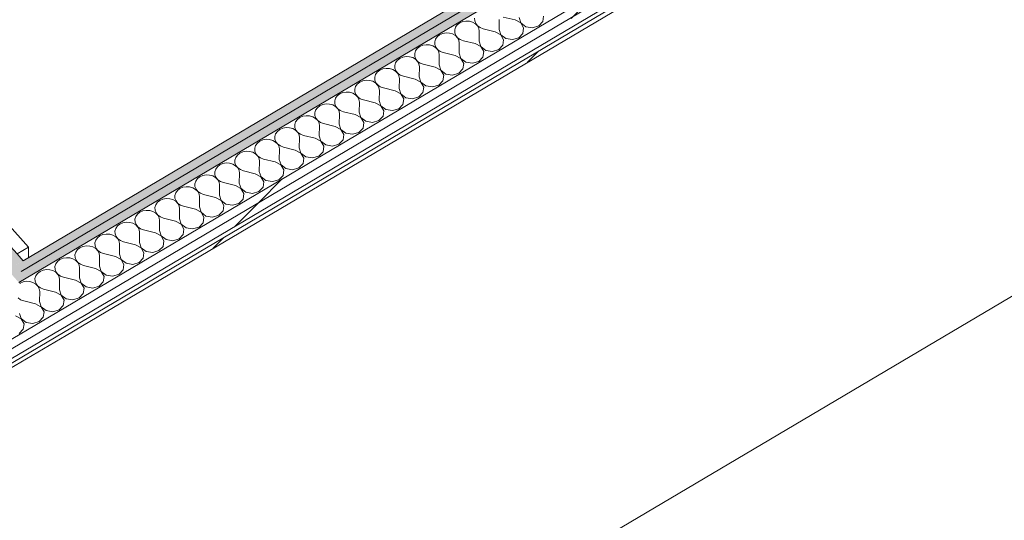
# Model space of a CAD drawing. Header units: millimetres. Extents: x -36631 to 27388, y -24993 to 6945.
# Tile 195 of 256: x 7300 to 8709, y -13404 to -12687. Entities that reach past the tile are written whole.
import ezdxf

# ---------------------------------------------------------------- set-up
doc = ezdxf.new("R2010")
doc.units = ezdxf.units.MM
doc.header["$MEASUREMENT"] = 0
doc.linetypes.add('Wipeout_Contour', pattern=[1000, 0, -1000])
for name, color, linetype in [('14_PAV_Paviment existent', 7, 'Continuous'), ('Nuevo_08_E_Envans secs', 7, 'Continuous'), ('Nuevo_Puertas Archicad', 7, 'Continuous')]:
    doc.layers.add(name, color=color, linetype=linetype)
for name, color, linetype, lineweight in [('14_PAV_Paviment existent_Pluma_Nº__89', 7, 'Continuous', 5), ('Nuevo_08_E_Envans secs_Pluma_Nº__1', 7, 'Continuous', 5), ('Nuevo_Puertas Archicad_Pluma_Nº__1', 7, 'Continuous', 5)]:
    doc.layers.add(name, color=color, linetype=linetype, lineweight=lineweight)
for name, color, linetype, lineweight, true_color in [('Nuevo_08_E_Envans secs_Pluma_Nº__102', 7, 'Continuous', 5, 0xcccccc), ('Nuevo_08_E_Envans secs_Pluma_Nº__171', 171, 'Continuous', 13, 0xaaaaff), ('Nuevo_08_E_Envans secs_Pluma_Nº__177', 7, 'Continuous', 15, 0xf7e046), ('Nuevo_08_E_Envans secs_Pluma_Nº__79', 7, 'Continuous', 5, 0xaaffd5)]:
    doc.layers.add(name, color=color, linetype=linetype, lineweight=lineweight, true_color=true_color)
pattern_1 = [(45, (0, 0), (-183.8478, 183.8478), [195, -65]), (45, (7e-14, 183.85), (-183.8478, 183.8478), [195, -65])]

# ---------------------------------------------------------------- blocks, each defined once
blk = doc.blocks.new('*X182')
at = {"layer": 'Nuevo_08_E_Envans secs_Pluma_Nº__102', "color": 254, "linetype": 'Continuous', "lineweight": 5, "true_color": 0xcccccc}
for p, q in [((7297.5, -13085.6), (7301.2, -13088.2)), ((7301.2, -13088.2), (7305.6, -13089.9)), ((7322.5, -13094.1), (7305.6, -13089.9)), ((7329.2, -13097.6), (7322.5, -13094.1)), ((7299.6, -13107.6), (7302.1, -13115.2)), ((7334.7, -13105.5), (7332, -13100.8)), ((7333.7, -13113.3), (7334.7, -13105.5)), ((7302, -13115.3), (7293.9, -13111)), ((7306.1, -13122.4), (7302, -13115.3)), ((7302.1, -13115.2), (7309.2, -13120.6)), ((7305.1, -13130.2), (7306.1, -13122.4)), ((7309.2, -13120.6), (7318.6, -13122.2)), ((7318.6, -13122.2), (7327.7, -13119.5)), ((7327.7, -13119.5), (7333.7, -13113.3)), ((7299.1, -13136.4), (7305.1, -13130.2))]:
    blk.add_line(p, q, dxfattribs=at)
blk = doc.blocks.new('Elem Sección_167_1')
at = {"layer": 'Nuevo_08_E_Envans secs', "lineweight": 0}
blk.add_blockref('*X182', (0, 0), dxfattribs=at)
at = {"color": 254, "linetype": 'Wipeout_Contour', "lineweight": 0, "ltscale": 61046.959773}
blk.add_wipeout([(7362.5, -13134.9), (4637.2, -14748.8), (4641, -14753), (7366.2, -13139.1)], dxfattribs=at).dxf.layer = 'Nuevo_08_E_Envans secs'
at = {"layer": 'Nuevo_08_E_Envans secs_Pluma_Nº__171', "linetype": 'Continuous', "lineweight": 13, "true_color": 0xaaaaff}
h = blk.add_hatch(dxfattribs=at)
h.set_pattern_fill('Panellat_HPL_0001', color=161, style=0, pattern_type=2)
h.set_pattern_definition(pattern_1)
h.paths.add_polyline_path([(7362.5, -13134.9), (4637.2, -14748.8), (4641, -14753), (7366.2, -13139.1)])
at = {"color": 254, "linetype": 'Wipeout_Contour', "lineweight": 0, "ltscale": 60946.189975}
blk.add_wipeout([(4617.2, -14726.4), (4625.3, -14735.5), (7350.6, -13121.6), (7342.5, -13112.5)], dxfattribs=at).dxf.layer = 'Nuevo_08_E_Envans secs'
at = {"layer": 'Nuevo_08_E_Envans secs_Pluma_Nº__177', "linetype": 'Continuous', "lineweight": 15, "true_color": 0xf7e046}
h = blk.add_hatch(dxfattribs=at)
h.set_pattern_fill('Panellat_HPL_0001', color=53, style=0, pattern_type=2)
h.set_pattern_definition(pattern_1)
h.paths.add_polyline_path([(4617.2, -14726.4), (4625.3, -14735.5), (7350.6, -13121.6), (7342.5, -13112.5)])
at = {"color": 254, "linetype": 'Wipeout_Contour', "lineweight": 0, "ltscale": 60992.153034}
blk.add_wipeout([(4625.3, -14735.5), (4633.5, -14744.6), (7358.7, -13130.7), (7350.6, -13121.6)], dxfattribs=at).dxf.layer = 'Nuevo_08_E_Envans secs'
at = {"layer": 'Nuevo_08_E_Envans secs_Pluma_Nº__177', "linetype": 'Continuous', "lineweight": 15, "true_color": 0xf7e046}
h = blk.add_hatch(dxfattribs=at)
h.set_pattern_fill('Panellat_HPL_0001', color=53, style=0, pattern_type=2)
h.set_pattern_definition(pattern_1)
h.paths.add_polyline_path([(4625.3, -14735.5), (4633.5, -14744.6), (7358.7, -13130.7), (7350.6, -13121.6)])
at = {"layer": 'Nuevo_08_E_Envans secs_Pluma_Nº__1', "color": 7, "linetype": 'Continuous', "lineweight": 5}
for p, q in [((7342.5, -13112.5), (4617.2, -14726.4)), ((7350.6, -13121.6), (4625.3, -14735.5)), ((7358.7, -13130.7), (4633.5, -14744.6)), ((7362.5, -13134.9), (4637.2, -14748.8)), ((7366.2, -13139.1), (4641, -14753))]:
    blk.add_line(p, q, dxfattribs=at)
blk = doc.blocks.new('Elem Sección_240_1')
at = {"layer": 'Nuevo_08_E_Envans secs_Pluma_Nº__79', "linetype": 'Continuous', "lineweight": 5, "true_color": 0xaaffd5}
for points in [[(7282.5, -13007.2), (7271.4, -13013.8), (7293.7, -13038.9), (7304.9, -13032.2)], [(7260.2, -13020.4), (7275.1, -13037.1), (7278.8, -13041.3), (7290.7, -13054.5), (7301.8, -13047.9), (7293.7, -13038.9), (7271.4, -13013.8)]]:
    blk.add_hatch(color=121, dxfattribs=at).paths.add_polyline_path(points)
at = {"layer": 'Nuevo_08_E_Envans secs_Pluma_Nº__1', "color": 7, "linetype": 'Continuous', "lineweight": 5, "flags": 128}
blk.add_lwpolyline([(7282.5, -13007.2), (7296.3, -13022.6), (7304.9, -13032.2)], dxfattribs=at)
blk = doc.blocks.new('Elem Sección_254_1')
at = {"layer": 'Nuevo_Puertas Archicad_Pluma_Nº__1', "color": 7, "linetype": 'Continuous', "lineweight": 5}
for p, q in [((7281.4, -12978), (7312.6, -13012.9)), ((7312.6, -13012.9), (7296.3, -13022.6)), ((7312.6, -13027.7), (7312.6, -13012.9))]:
    blk.add_line(p, q, dxfattribs=at)
blk = doc.blocks.new('*X402')
at = {"layer": 'Nuevo_08_E_Envans secs_Pluma_Nº__102', "color": 254, "linetype": 'Continuous', "lineweight": 5, "true_color": 0xcccccc}
for p, q in [((7951.2, -12684.8), (7951.3, -12688.8)), ((8009.1, -12687.5), (7992.2, -12683.3)), ((8014.8, -12684.1), (8017.3, -12691.7)), ((8048.9, -12689.8), (8049.9, -12681.9)), ((7923.8, -12697.9), (7922.6, -12701.8)), ((7926.2, -12694.5), (7923.8, -12697.9)), ((7929.8, -12691.7), (7926.2, -12694.5)), ((7934.1, -12689.9), (7929.8, -12691.7)), ((7938.8, -12689), (7934.1, -12689.9)), ((7943.7, -12689.3), (7938.8, -12689)), ((7948.3, -12690.6), (7943.7, -12689.3)), ((7952.3, -12692.9), (7948.3, -12690.6)), ((7951.3, -12688.8), (7952.8, -12692.6)), ((7955.3, -12696), (7952.3, -12692.9)), ((7952.8, -12692.6), (7955.5, -12695.9)), ((7957.2, -12699.7), (7955.3, -12696)), ((7955.5, -12695.9), (7959.1, -12698.5)), ((7959.1, -12698.5), (7963.6, -12700.2)), ((7986.2, -12701.1), (7986.4, -12686.7)), ((8017.2, -12691.8), (8009.1, -12687.5)), ((8021.3, -12698.9), (8017.2, -12691.8)), ((8017.3, -12691.7), (8024.3, -12697.1)), ((8020.2, -12706.7), (8021.3, -12698.9)), ((8024.3, -12697.1), (8033.8, -12698.7)), ((8033.8, -12698.7), (8042.9, -12696)), ((8042.9, -12696), (8048.9, -12689.8)), ((7897.6, -12711.4), (7895.2, -12714.9)), ((7901.1, -12708.7), (7897.6, -12711.4)), ((7905.5, -12706.8), (7901.1, -12708.7)), ((7910.2, -12706), (7905.5, -12706.8)), ((7915.1, -12706.2), (7910.2, -12706)), ((7919.7, -12707.5), (7915.1, -12706.2)), ((7923.7, -12709.8), (7919.7, -12707.5)), ((7922.6, -12701.8), (7922.7, -12705.8)), ((7922.7, -12705.8), (7924.2, -12709.6)), ((7926.7, -12712.9), (7923.7, -12709.8)), ((7924.2, -12709.6), (7926.8, -12712.9)), ((7928.6, -12716.6), (7926.7, -12712.9)), ((7926.8, -12712.9), (7930.5, -12715.5)), ((7957.8, -12703.6), (7957.2, -12699.7)), ((7957.6, -12718), (7957.8, -12703.6)), ((7980.5, -12704.4), (7963.6, -12700.2)), ((7988.6, -12708.7), (7980.5, -12704.4)), ((7986.2, -12701.1), (7988.7, -12708.7)), ((7992.7, -12715.8), (7988.6, -12708.7)), ((7988.7, -12708.7), (7995.7, -12714)), ((8005.2, -12715.6), (8014.3, -12712.9)), ((8014.3, -12712.9), (8020.2, -12706.7)), ((7872.5, -12725.6), (7869, -12728.4)), ((7876.8, -12723.8), (7872.5, -12725.6)), ((7881.6, -12722.9), (7876.8, -12723.8)), ((7886.5, -12723.2), (7881.6, -12722.9)), ((7891.1, -12724.5), (7886.5, -12723.2)), ((7895.1, -12726.8), (7891.1, -12724.5)), ((7895.2, -12714.9), (7894, -12718.7)), ((7894, -12718.7), (7894.1, -12722.7)), ((7894.1, -12722.7), (7895.6, -12726.5)), ((7898.1, -12729.9), (7895.1, -12726.8)), ((7895.6, -12726.5), (7898.2, -12729.8)), ((7929.2, -12720.5), (7928.6, -12716.6)), ((7929, -12734.9), (7929.2, -12720.5)), ((7930.5, -12715.5), (7935, -12717.2)), ((7951.9, -12721.4), (7935, -12717.2)), ((7960, -12725.7), (7951.9, -12721.4)), ((7957.6, -12718), (7960.1, -12725.6)), ((7964.1, -12732.8), (7960, -12725.7)), ((7960.1, -12725.6), (7967.1, -12731)), ((7985.7, -12729.8), (7991.6, -12723.7)), ((7991.6, -12723.7), (7992.7, -12715.8)), ((7995.7, -12714), (8005.2, -12715.6)), ((7848.2, -12740.7), (7843.9, -12742.6)), ((7853, -12739.9), (7848.2, -12740.7)), ((7857.9, -12740.1), (7853, -12739.9)), ((7862.5, -12741.4), (7857.9, -12740.1)), ((7866.5, -12743.7), (7862.5, -12741.4)), ((7866.6, -12731.8), (7865.4, -12735.7)), ((7865.4, -12735.7), (7865.5, -12739.6)), ((7865.5, -12739.6), (7867, -12743.4)), ((7869, -12728.4), (7866.6, -12731.8)), ((7900, -12733.5), (7898.1, -12729.9)), ((7898.2, -12729.8), (7901.9, -12732.4)), ((7900.6, -12737.5), (7900, -12733.5)), ((7900.4, -12751.9), (7900.6, -12737.5)), ((7901.9, -12732.4), (7906.3, -12734.1)), ((7923.3, -12738.3), (7906.3, -12734.1)), ((7931.4, -12742.6), (7923.3, -12738.3)), ((7929, -12734.9), (7931.5, -12742.5)), ((7957.1, -12746.8), (7963, -12740.6)), ((7963, -12740.6), (7964.1, -12732.8)), ((7967.1, -12731), (7976.6, -12732.6)), ((7976.6, -12732.6), (7985.7, -12729.8)), ((7838, -12748.8), (7836.8, -12752.6)), ((7836.8, -12752.6), (7836.9, -12756.6)), ((7840.4, -12745.3), (7838, -12748.8)), ((7843.9, -12742.6), (7840.4, -12745.3)), ((7869.5, -12746.8), (7866.5, -12743.7)), ((7867, -12743.4), (7869.6, -12746.8)), ((7871.4, -12750.5), (7869.5, -12746.8)), ((7869.6, -12746.8), (7873.3, -12749.4)), ((7872, -12754.4), (7871.4, -12750.5)), ((7871.8, -12768.8), (7872, -12754.4)), ((7873.3, -12749.4), (7877.7, -12751)), ((7894.6, -12755.3), (7877.7, -12751)), ((7902.8, -12759.5), (7894.6, -12755.3)), ((7900.4, -12751.9), (7902.9, -12759.5)), ((7935.5, -12749.7), (7931.4, -12742.6)), ((7931.5, -12742.5), (7938.5, -12747.9)), ((7934.4, -12757.5), (7935.5, -12749.7)), ((7938.5, -12747.9), (7948, -12749.5)), ((7948, -12749.5), (7957.1, -12746.8)), ((7809.4, -12765.7), (7808.2, -12769.6)), ((7808.2, -12769.6), (7808.3, -12773.5)), ((7811.8, -12762.3), (7809.4, -12765.7)), ((7815.3, -12759.5), (7811.8, -12762.3)), ((7819.6, -12757.6), (7815.3, -12759.5)), ((7824.4, -12756.8), (7819.6, -12757.6)), ((7829.3, -12757), (7824.4, -12756.8)), ((7833.9, -12758.4), (7829.3, -12757)), ((7837.8, -12760.7), (7833.9, -12758.4)), ((7836.9, -12756.6), (7838.3, -12760.4)), ((7840.9, -12763.8), (7837.8, -12760.7)), ((7838.3, -12760.4), (7841, -12763.7)), ((7842.8, -12767.4), (7840.9, -12763.8)), ((7841, -12763.7), (7844.7, -12766.3)), ((7843.4, -12771.4), (7842.8, -12767.4)), ((7844.7, -12766.3), (7849.1, -12768)), ((7866, -12772.2), (7849.1, -12768)), ((7871.8, -12768.8), (7874.3, -12776.4)), ((7906.9, -12766.7), (7902.8, -12759.5)), ((7902.9, -12759.5), (7909.9, -12764.9)), ((7905.8, -12774.5), (7906.9, -12766.7)), ((7909.9, -12764.9), (7919.4, -12766.4)), ((7919.4, -12766.4), (7928.5, -12763.7)), ((7928.5, -12763.7), (7934.4, -12757.5)), ((7780.8, -12782.6), (7779.5, -12786.5)), ((7783.2, -12779.2), (7780.8, -12782.6)), ((7786.7, -12776.5), (7783.2, -12779.2)), ((7791, -12774.6), (7786.7, -12776.5)), ((7795.8, -12773.7), (7791, -12774.6)), ((7800.7, -12774), (7795.8, -12773.7)), ((7805.3, -12775.3), (7800.7, -12774)), ((7809.2, -12777.6), (7805.3, -12775.3)), ((7808.3, -12773.5), (7809.7, -12777.3)), ((7812.3, -12780.7), (7809.2, -12777.6)), ((7809.7, -12777.3), (7812.4, -12780.6)), ((7814.2, -12784.4), (7812.3, -12780.7)), ((7812.4, -12780.6), (7816.1, -12783.2)), ((7816.1, -12783.2), (7820.5, -12784.9)), ((7843.2, -12785.8), (7843.4, -12771.4)), ((7874.1, -12776.5), (7866, -12772.2)), ((7878.3, -12783.6), (7874.1, -12776.5)), ((7874.3, -12776.4), (7881.3, -12781.8)), ((7877.2, -12791.4), (7878.3, -12783.6)), ((7881.3, -12781.8), (7890.8, -12783.4)), ((7890.8, -12783.4), (7899.8, -12780.7)), ((7899.8, -12780.7), (7905.8, -12774.5)), ((7754.6, -12796.2), (7752.1, -12799.6)), ((7758.1, -12793.4), (7754.6, -12796.2)), ((7762.4, -12791.5), (7758.1, -12793.4)), ((7767.2, -12790.7), (7762.4, -12791.5)), ((7772.1, -12790.9), (7767.2, -12790.7)), ((7776.7, -12792.3), (7772.1, -12790.9)), ((7780.6, -12794.6), (7776.7, -12792.3)), ((7779.5, -12786.5), (7779.7, -12790.5)), ((7779.7, -12790.5), (7781.1, -12794.3)), ((7783.7, -12797.6), (7780.6, -12794.6)), ((7781.1, -12794.3), (7783.8, -12797.6)), ((7785.6, -12801.3), (7783.7, -12797.6)), ((7783.8, -12797.6), (7787.5, -12800.2)), ((7814.8, -12788.3), (7814.2, -12784.4)), ((7814.5, -12802.7), (7814.8, -12788.3)), ((7837.4, -12789.1), (7820.5, -12784.9)), ((7845.5, -12793.4), (7837.4, -12789.1)), ((7843.2, -12785.8), (7845.7, -12793.4)), ((7849.7, -12800.5), (7845.5, -12793.4)), ((7845.7, -12793.4), (7852.7, -12798.8)), ((7862.2, -12800.3), (7871.2, -12797.6)), ((7871.2, -12797.6), (7877.2, -12791.4)), ((7729.5, -12810.3), (7726, -12813.1)), ((7733.8, -12808.5), (7729.5, -12810.3)), ((7738.6, -12807.6), (7733.8, -12808.5)), ((7743.4, -12807.9), (7738.6, -12807.6)), ((7748, -12809.2), (7743.4, -12807.9)), ((7752, -12811.5), (7748, -12809.2)), ((7752.1, -12799.6), (7750.9, -12803.4)), ((7750.9, -12803.4), (7751.1, -12807.4)), ((7751.1, -12807.4), (7752.5, -12811.2)), ((7755.1, -12814.6), (7752, -12811.5)), ((7752.5, -12811.2), (7755.2, -12814.5)), ((7786.2, -12805.2), (7785.6, -12801.3)), ((7785.9, -12819.6), (7786.2, -12805.2)), ((7787.5, -12800.2), (7791.9, -12801.9)), ((7808.8, -12806.1), (7791.9, -12801.9)), ((7816.9, -12810.4), (7808.8, -12806.1)), ((7814.5, -12802.7), (7817.1, -12810.3)), ((7821.1, -12817.5), (7816.9, -12810.4)), ((7817.1, -12810.3), (7824.1, -12815.7)), ((7842.6, -12814.6), (7848.6, -12808.4)), ((7848.6, -12808.4), (7849.7, -12800.5)), ((7852.7, -12798.8), (7862.2, -12800.3)), ((7705.2, -12825.4), (7700.9, -12827.3)), ((7710, -12824.6), (7705.2, -12825.4)), ((7714.8, -12824.8), (7710, -12824.6)), ((7719.4, -12826.1), (7714.8, -12824.8)), ((7723.4, -12828.4), (7719.4, -12826.1)), ((7723.5, -12816.5), (7722.3, -12820.4)), ((7722.3, -12820.4), (7722.5, -12824.4)), ((7722.5, -12824.4), (7723.9, -12828.1)), ((7726, -12813.1), (7723.5, -12816.5)), ((7757, -12818.2), (7755.1, -12814.6)), ((7755.2, -12814.5), (7758.9, -12817.1)), ((7757.6, -12822.2), (7757, -12818.2)), ((7757.3, -12836.6), (7757.6, -12822.2)), ((7758.9, -12817.1), (7763.3, -12818.8)), ((7780.2, -12823), (7763.3, -12818.8)), ((7788.3, -12827.3), (7780.2, -12823)), ((7785.9, -12819.6), (7788.4, -12827.2)), ((7814, -12831.5), (7820, -12825.3)), ((7820, -12825.3), (7821.1, -12817.5)), ((7824.1, -12815.7), (7833.6, -12817.3)), ((7833.6, -12817.3), (7842.6, -12814.6)), ((7694.9, -12833.5), (7693.7, -12837.3)), ((7693.7, -12837.3), (7693.9, -12841.3)), ((7697.4, -12830), (7694.9, -12833.5)), ((7700.9, -12827.3), (7697.4, -12830)), ((7726.5, -12831.5), (7723.4, -12828.4)), ((7723.9, -12828.1), (7726.6, -12831.5)), ((7728.4, -12835.2), (7726.5, -12831.5)), ((7726.6, -12831.5), (7730.3, -12834.1)), ((7729, -12839.1), (7728.4, -12835.2)), ((7728.7, -12853.5), (7729, -12839.1)), ((7730.3, -12834.1), (7734.7, -12835.7)), ((7751.6, -12840), (7734.7, -12835.7)), ((7759.7, -12844.3), (7751.6, -12840)), ((7757.3, -12836.6), (7759.8, -12844.2)), ((7792.5, -12834.4), (7788.3, -12827.3)), ((7788.4, -12827.2), (7795.5, -12832.6)), ((7791.4, -12842.2), (7792.5, -12834.4)), ((7795.5, -12832.6), (7805, -12834.2)), ((7805, -12834.2), (7814, -12831.5)), ((7666.3, -12850.4), (7665.1, -12854.3)), ((7665.1, -12854.3), (7665.2, -12858.2)), ((7668.8, -12847), (7666.3, -12850.4)), ((7672.3, -12844.2), (7668.8, -12847)), ((7676.6, -12842.3), (7672.3, -12844.2)), ((7681.4, -12841.5), (7676.6, -12842.3)), ((7686.2, -12841.8), (7681.4, -12841.5)), ((7690.8, -12843.1), (7686.2, -12841.8)), ((7694.8, -12845.4), (7690.8, -12843.1)), ((7693.9, -12841.3), (7695.3, -12845.1)), ((7697.9, -12848.5), (7694.8, -12845.4)), ((7695.3, -12845.1), (7698, -12848.4)), ((7699.8, -12852.1), (7697.9, -12848.5)), ((7698, -12848.4), (7701.7, -12851)), ((7700.4, -12856.1), (7699.8, -12852.1)), ((7701.7, -12851), (7706.1, -12852.7)), ((7723, -12856.9), (7706.1, -12852.7)), ((7728.7, -12853.5), (7731.2, -12861.1)), ((7763.9, -12851.4), (7759.7, -12844.3)), ((7759.8, -12844.2), (7766.9, -12849.6)), ((7762.8, -12859.2), (7763.9, -12851.4)), ((7766.9, -12849.6), (7776.3, -12851.1)), ((7776.3, -12851.1), (7785.4, -12848.4)), ((7785.4, -12848.4), (7791.4, -12842.2)), ((7637.7, -12867.4), (7636.5, -12871.2)), ((7640.2, -12863.9), (7637.7, -12867.4)), ((7643.7, -12861.2), (7640.2, -12863.9)), ((7648, -12859.3), (7643.7, -12861.2)), ((7652.8, -12858.4), (7648, -12859.3)), ((7657.6, -12858.7), (7652.8, -12858.4)), ((7662.2, -12860), (7657.6, -12858.7)), ((7666.2, -12862.3), (7662.2, -12860)), ((7665.2, -12858.2), (7666.7, -12862)), ((7669.3, -12865.4), (7666.2, -12862.3)), ((7666.7, -12862), (7669.4, -12865.3)), ((7671.2, -12869.1), (7669.3, -12865.4)), ((7669.4, -12865.3), (7673.1, -12867.9)), ((7673.1, -12867.9), (7677.5, -12869.6)), ((7700.1, -12870.5), (7700.4, -12856.1)), ((7731.1, -12861.2), (7723, -12856.9)), ((7735.2, -12868.3), (7731.1, -12861.2)), ((7731.2, -12861.1), (7738.3, -12866.5)), ((7734.2, -12876.1), (7735.2, -12868.3)), ((7738.3, -12866.5), (7747.7, -12868.1)), ((7747.7, -12868.1), (7756.8, -12865.4)), ((7756.8, -12865.4), (7762.8, -12859.2)), ((7611.6, -12880.9), (7609.1, -12884.3)), ((7615.1, -12878.1), (7611.6, -12880.9)), ((7619.4, -12876.2), (7615.1, -12878.1)), ((7624.1, -12875.4), (7619.4, -12876.2)), ((7629, -12875.6), (7624.1, -12875.4)), ((7633.6, -12877), (7629, -12875.6)), ((7637.6, -12879.3), (7633.6, -12877)), ((7636.5, -12871.2), (7636.6, -12875.2)), ((7636.6, -12875.2), (7638.1, -12879)), ((7640.7, -12882.4), (7637.6, -12879.3)), ((7638.1, -12879), (7640.8, -12882.3)), ((7642.6, -12886), (7640.7, -12882.4)), ((7640.8, -12882.3), (7644.5, -12884.9)), ((7671.8, -12873), (7671.2, -12869.1)), ((7671.5, -12887.4), (7671.8, -12873)), ((7694.4, -12873.9), (7677.5, -12869.6)), ((7702.5, -12878.1), (7694.4, -12873.9)), ((7700.1, -12870.5), (7702.6, -12878.1)), ((7706.6, -12885.2), (7702.5, -12878.1)), ((7702.6, -12878.1), (7709.7, -12883.5)), ((7719.1, -12885), (7728.2, -12882.3)), ((7728.2, -12882.3), (7734.2, -12876.1)), ((7586.5, -12895), (7583, -12897.8)), ((7590.8, -12893.2), (7586.5, -12895)), ((7595.5, -12892.3), (7590.8, -12893.2)), ((7600.4, -12892.6), (7595.5, -12892.3)), ((7605, -12893.9), (7600.4, -12892.6)), ((7609, -12896.2), (7605, -12893.9)), ((7609.1, -12884.3), (7607.9, -12888.1)), ((7607.9, -12888.1), (7608, -12892.1)), ((7608, -12892.1), (7609.5, -12895.9)), ((7612, -12899.3), (7609, -12896.2)), ((7609.5, -12895.9), (7612.2, -12899.2)), ((7643.2, -12890), (7642.6, -12886)), ((7642.9, -12904.3), (7643.2, -12890)), ((7644.5, -12884.9), (7648.9, -12886.6)), ((7665.8, -12890.8), (7648.9, -12886.6)), ((7673.9, -12895.1), (7665.8, -12890.8)), ((7671.5, -12887.4), (7674, -12895)), ((7678, -12902.2), (7673.9, -12895.1)), ((7674, -12895), (7681.1, -12900.4)), ((7699.6, -12899.3), (7705.6, -12893.1)), ((7705.6, -12893.1), (7706.6, -12885.2)), ((7709.7, -12883.5), (7719.1, -12885)), ((7562.2, -12910.1), (7557.9, -12912)), ((7566.9, -12909.3), (7562.2, -12910.1)), ((7571.8, -12909.5), (7566.9, -12909.3)), ((7576.4, -12910.8), (7571.8, -12909.5)), ((7580.4, -12913.1), (7576.4, -12910.8)), ((7580.5, -12901.2), (7579.3, -12905.1)), ((7579.3, -12905.1), (7579.4, -12909.1)), ((7579.4, -12909.1), (7580.9, -12912.8)), ((7583, -12897.8), (7580.5, -12901.2)), ((7614, -12903), (7612, -12899.3)), ((7612.2, -12899.2), (7615.9, -12901.8)), ((7614.6, -12906.9), (7614, -12903)), ((7614.3, -12921.3), (7614.6, -12906.9)), ((7615.9, -12901.8), (7620.3, -12903.5)), ((7637.2, -12907.7), (7620.3, -12903.5)), ((7645.3, -12912), (7637.2, -12907.7)), ((7642.9, -12904.3), (7645.4, -12911.9)), ((7671, -12916.2), (7677, -12910)), ((7677, -12910), (7678, -12902.2)), ((7681.1, -12900.4), (7690.5, -12902)), ((7690.5, -12902), (7699.6, -12899.3)), ((7551.9, -12918.2), (7550.7, -12922)), ((7550.7, -12922), (7550.8, -12926)), ((7554.3, -12914.7), (7551.9, -12918.2)), ((7557.9, -12912), (7554.3, -12914.7)), ((7583.4, -12916.2), (7580.4, -12913.1)), ((7580.9, -12912.8), (7583.6, -12916.2)), ((7585.3, -12919.9), (7583.4, -12916.2)), ((7583.6, -12916.2), (7587.2, -12918.8)), ((7585.9, -12923.8), (7585.3, -12919.9)), ((7585.7, -12938.2), (7585.9, -12923.8)), ((7587.2, -12918.8), (7591.7, -12920.4)), ((7608.6, -12924.7), (7591.7, -12920.4)), ((7616.7, -12929), (7608.6, -12924.7)), ((7614.3, -12921.3), (7616.8, -12928.9)), ((7649.4, -12919.1), (7645.3, -12912)), ((7645.4, -12911.9), (7652.4, -12917.3)), ((7648.3, -12926.9), (7649.4, -12919.1)), ((7652.4, -12917.3), (7661.9, -12918.9)), ((7661.9, -12918.9), (7671, -12916.2)), ((7523.3, -12935.1), (7522.1, -12939)), ((7522.1, -12939), (7522.2, -12942.9)), ((7525.7, -12931.7), (7523.3, -12935.1)), ((7529.3, -12928.9), (7525.7, -12931.7)), ((7533.6, -12927.1), (7529.3, -12928.9)), ((7538.3, -12926.2), (7533.6, -12927.1)), ((7543.2, -12926.5), (7538.3, -12926.2)), ((7547.8, -12927.8), (7543.2, -12926.5)), ((7551.8, -12930.1), (7547.8, -12927.8)), ((7550.8, -12926), (7552.3, -12929.8)), ((7554.8, -12933.2), (7551.8, -12930.1)), ((7552.3, -12929.8), (7555, -12933.1)), ((7556.7, -12936.8), (7554.8, -12933.2)), ((7555, -12933.1), (7558.6, -12935.7)), ((7557.3, -12940.8), (7556.7, -12936.8)), ((7558.6, -12935.7), (7563.1, -12937.4)), ((7580, -12941.6), (7563.1, -12937.4)), ((7585.7, -12938.2), (7588.2, -12945.8)), ((7620.8, -12936.1), (7616.7, -12929)), ((7616.8, -12928.9), (7623.8, -12934.3)), ((7619.7, -12943.9), (7620.8, -12936.1)), ((7623.8, -12934.3), (7633.3, -12935.9)), ((7633.3, -12935.9), (7642.4, -12933.1)), ((7642.4, -12933.1), (7648.3, -12926.9)), ((7494.7, -12952.1), (7493.5, -12955.9)), ((7497.1, -12948.6), (7494.7, -12952.1)), ((7500.6, -12945.9), (7497.1, -12948.6)), ((7504.9, -12944), (7500.6, -12945.9)), ((7509.7, -12943.2), (7504.9, -12944)), ((7514.6, -12943.4), (7509.7, -12943.2)), ((7519.2, -12944.7), (7514.6, -12943.4)), ((7523.2, -12947), (7519.2, -12944.7)), ((7522.2, -12942.9), (7523.7, -12946.7)), ((7526.2, -12950.1), (7523.2, -12947)), ((7523.7, -12946.7), (7526.3, -12950.1)), ((7528.1, -12953.8), (7526.2, -12950.1)), ((7526.3, -12950.1), (7530, -12952.7)), ((7530, -12952.7), (7534.5, -12954.3)), ((7557.1, -12955.2), (7557.3, -12940.8)), ((7588.1, -12945.9), (7580, -12941.6)), ((7592.2, -12953), (7588.1, -12945.9)), ((7588.2, -12945.8), (7595.2, -12951.2)), ((7591.1, -12960.8), (7592.2, -12953)), ((7595.2, -12951.2), (7604.7, -12952.8)), ((7604.7, -12952.8), (7613.8, -12950.1)), ((7613.8, -12950.1), (7619.7, -12943.9)), ((7468.5, -12965.6), (7466.1, -12969)), ((7472, -12962.8), (7468.5, -12965.6)), ((7476.3, -12960.9), (7472, -12962.8)), ((7481.1, -12960.1), (7476.3, -12960.9)), ((7486, -12960.3), (7481.1, -12960.1)), ((7490.6, -12961.7), (7486, -12960.3)), ((7494.6, -12964), (7490.6, -12961.7)), ((7493.5, -12955.9), (7493.6, -12959.9)), ((7493.6, -12959.9), (7495.1, -12963.7)), ((7497.6, -12967.1), (7494.6, -12964)), ((7495.1, -12963.7), (7497.7, -12967)), ((7499.5, -12970.7), (7497.6, -12967.1)), ((7497.7, -12967), (7501.4, -12969.6)), ((7528.7, -12957.7), (7528.1, -12953.8)), ((7528.5, -12972.1), (7528.7, -12957.7)), ((7551.4, -12958.6), (7534.5, -12954.3)), ((7559.5, -12962.8), (7551.4, -12958.6)), ((7557.1, -12955.2), (7559.6, -12962.8)), ((7563.6, -12970), (7559.5, -12962.8)), ((7559.6, -12962.8), (7566.6, -12968.2)), ((7576.1, -12969.7), (7585.2, -12967)), ((7585.2, -12967), (7591.1, -12960.8)), ((7443.4, -12979.8), (7439.9, -12982.5)), ((7447.7, -12977.9), (7443.4, -12979.8)), ((7452.5, -12977), (7447.7, -12977.9)), ((7457.4, -12977.3), (7452.5, -12977)), ((7462, -12978.6), (7457.4, -12977.3)), ((7466, -12980.9), (7462, -12978.6)), ((7466.1, -12969), (7464.9, -12972.9)), ((7464.9, -12972.9), (7465, -12976.8)), ((7465, -12976.8), (7466.5, -12980.6)), ((7469, -12984), (7466, -12980.9)), ((7466.5, -12980.6), (7469.1, -12983.9)), ((7500.1, -12974.7), (7499.5, -12970.7)), ((7499.9, -12989.1), (7500.1, -12974.7)), ((7501.4, -12969.6), (7505.8, -12971.3)), ((7522.8, -12975.5), (7505.8, -12971.3)), ((7530.9, -12979.8), (7522.8, -12975.5)), ((7528.5, -12972.1), (7531, -12979.7)), ((7535, -12986.9), (7530.9, -12979.8)), ((7531, -12979.7), (7538, -12985.1)), ((7556.6, -12984), (7562.5, -12977.8)), ((7562.5, -12977.8), (7563.6, -12970)), ((7566.6, -12968.2), (7576.1, -12969.7)), ((7419.1, -12994.8), (7414.8, -12996.7)), ((7423.9, -12994), (7419.1, -12994.8)), ((7428.8, -12994.2), (7423.9, -12994)), ((7433.4, -12995.6), (7428.8, -12994.2)), ((7437.3, -12997.8), (7433.4, -12995.6)), ((7437.5, -12985.9), (7436.3, -12989.8)), ((7436.3, -12989.8), (7436.4, -12993.8)), ((7436.4, -12993.8), (7437.8, -12997.6)), ((7439.9, -12982.5), (7437.5, -12985.9)), ((7470.9, -12987.7), (7469, -12984)), ((7469.1, -12983.9), (7472.8, -12986.5)), ((7471.5, -12991.6), (7470.9, -12987.7)), ((7471.3, -13006), (7471.5, -12991.6)), ((7472.8, -12986.5), (7477.2, -12988.2)), ((7494.1, -12992.4), (7477.2, -12988.2)), ((7502.3, -12996.7), (7494.1, -12992.4)), ((7499.9, -12989.1), (7502.4, -12996.7)), ((7528, -13000.9), (7533.9, -12994.7)), ((7533.9, -12994.7), (7535, -12986.9)), ((7538, -12985.1), (7547.5, -12986.7)), ((7547.5, -12986.7), (7556.6, -12984)), ((7408.9, -13002.9), (7407.6, -13006.7)), ((7407.6, -13006.7), (7407.8, -13010.7)), ((7411.3, -12999.5), (7408.9, -13002.9)), ((7414.8, -12996.7), (7411.3, -12999.5)), ((7440.4, -13000.9), (7437.3, -12997.8)), ((7437.8, -12997.6), (7440.5, -13000.9)), ((7442.3, -13004.6), (7440.4, -13000.9)), ((7440.5, -13000.9), (7444.2, -13003.5)), ((7442.9, -13008.5), (7442.3, -13004.6)), ((7442.7, -13022.9), (7442.9, -13008.5)), ((7444.2, -13003.5), (7448.6, -13005.2)), ((7465.5, -13009.4), (7448.6, -13005.2)), ((7473.6, -13013.7), (7465.5, -13009.4)), ((7471.3, -13006), (7473.8, -13013.6)), ((7506.4, -13003.8), (7502.3, -12996.7)), ((7502.4, -12996.7), (7509.4, -13002)), ((7505.3, -13011.7), (7506.4, -13003.8)), ((7509.4, -13002), (7518.9, -13003.6)), ((7518.9, -13003.6), (7528, -13000.9)), ((7380.2, -13019.8), (7379, -13023.7)), ((7379, -13023.7), (7379.2, -13027.6)), ((7382.7, -13016.4), (7380.2, -13019.8)), ((7386.2, -13013.6), (7382.7, -13016.4)), ((7390.5, -13011.8), (7386.2, -13013.6)), ((7395.3, -13010.9), (7390.5, -13011.8)), ((7400.2, -13011.2), (7395.3, -13010.9)), ((7404.8, -13012.5), (7400.2, -13011.2)), ((7408.7, -13014.8), (7404.8, -13012.5)), ((7407.8, -13010.7), (7409.2, -13014.5)), ((7411.8, -13017.9), (7408.7, -13014.8)), ((7409.2, -13014.5), (7411.9, -13017.8)), ((7413.7, -13021.5), (7411.8, -13017.9)), ((7411.9, -13017.8), (7415.6, -13020.4)), ((7414.3, -13025.5), (7413.7, -13021.5)), ((7415.6, -13020.4), (7420, -13022.1)), ((7436.9, -13026.3), (7420, -13022.1)), ((7442.7, -13022.9), (7445.2, -13030.5)), ((7477.8, -13020.8), (7473.6, -13013.7)), ((7473.8, -13013.6), (7480.8, -13019)), ((7476.7, -13028.6), (7477.8, -13020.8)), ((7480.8, -13019), (7490.3, -13020.6)), ((7490.3, -13020.6), (7499.3, -13017.8)), ((7499.3, -13017.8), (7505.3, -13011.7)), ((7351.6, -13036.8), (7350.4, -13040.6)), ((7354.1, -13033.3), (7351.6, -13036.8)), ((7357.6, -13030.6), (7354.1, -13033.3)), ((7361.9, -13028.7), (7357.6, -13030.6)), ((7366.7, -13027.9), (7361.9, -13028.7)), ((7371.6, -13028.1), (7366.7, -13027.9)), ((7376.2, -13029.4), (7371.6, -13028.1)), ((7380.1, -13031.7), (7376.2, -13029.4)), ((7379.2, -13027.6), (7380.6, -13031.4)), ((7383.2, -13034.8), (7380.1, -13031.7)), ((7380.6, -13031.4), (7383.3, -13034.8)), ((7385.1, -13038.5), (7383.2, -13034.8)), ((7383.3, -13034.8), (7387, -13037.4)), ((7387, -13037.4), (7391.4, -13039)), ((7414, -13039.9), (7414.3, -13025.5)), ((7445, -13030.6), (7436.9, -13026.3)), ((7449.2, -13037.7), (7445, -13030.6)), ((7445.2, -13030.5), (7452.2, -13035.9)), ((7448.1, -13045.5), (7449.2, -13037.7)), ((7452.2, -13035.9), (7461.7, -13037.5)), ((7461.7, -13037.5), (7470.7, -13034.8)), ((7470.7, -13034.8), (7476.7, -13028.6)), ((7325.5, -13050.3), (7323, -13053.7)), ((7329, -13047.5), (7325.5, -13050.3)), ((7333.3, -13045.6), (7329, -13047.5)), ((7338.1, -13044.8), (7333.3, -13045.6)), ((7342.9, -13045.1), (7338.1, -13044.8)), ((7347.5, -13046.4), (7342.9, -13045.1)), ((7351.5, -13048.7), (7347.5, -13046.4)), ((7350.4, -13040.6), (7350.6, -13044.6)), ((7350.6, -13044.6), (7352, -13048.4)), ((7354.6, -13051.8), (7351.5, -13048.7)), ((7352, -13048.4), (7354.7, -13051.7)), ((7356.5, -13055.4), (7354.6, -13051.8)), ((7354.7, -13051.7), (7358.4, -13054.3)), ((7385.7, -13042.4), (7385.1, -13038.5)), ((7385.4, -13056.8), (7385.7, -13042.4)), ((7408.3, -13043.3), (7391.4, -13039)), ((7416.4, -13047.5), (7408.3, -13043.3)), ((7414, -13039.9), (7416.5, -13047.5)), ((7420.6, -13054.7), (7416.4, -13047.5)), ((7416.5, -13047.5), (7423.6, -13052.9)), ((7433.1, -13054.4), (7442.1, -13051.7)), ((7442.1, -13051.7), (7448.1, -13045.5)), ((7300.4, -13064.5), (7299.9, -13064.8)), ((7304.7, -13062.6), (7300.4, -13064.5)), ((7309.5, -13061.7), (7304.7, -13062.6)), ((7314.3, -13062), (7309.5, -13061.7)), ((7318.9, -13063.3), (7314.3, -13062)), ((7322.9, -13065.6), (7318.9, -13063.3)), ((7323, -13053.7), (7321.8, -13057.6)), ((7321.8, -13057.6), (7322, -13061.5)), ((7322, -13061.5), (7323.4, -13065.3)), ((7326, -13068.7), (7322.9, -13065.6)), ((7323.4, -13065.3), (7326.1, -13068.6)), ((7357.1, -13059.4), (7356.5, -13055.4)), ((7356.8, -13073.8), (7357.1, -13059.4)), ((7358.4, -13054.3), (7362.8, -13056)), ((7379.7, -13060.2), (7362.8, -13056)), ((7387.8, -13064.5), (7379.7, -13060.2)), ((7385.4, -13056.8), (7387.9, -13064.4)), ((7392, -13071.6), (7387.8, -13064.5)), ((7387.9, -13064.4), (7395, -13069.8)), ((7413.5, -13068.7), (7419.5, -13062.5)), ((7419.5, -13062.5), (7420.6, -13054.7)), ((7423.6, -13052.9), (7433.1, -13054.4)), ((7327.9, -13072.4), (7326, -13068.7)), ((7326.1, -13068.6), (7329.8, -13071.2)), ((7328.5, -13076.3), (7327.9, -13072.4)), ((7328.2, -13090.7), (7328.5, -13076.3)), ((7329.8, -13071.2), (7334.2, -13072.9)), ((7351.1, -13077.2), (7334.2, -13072.9)), ((7359.2, -13081.4), (7351.1, -13077.2)), ((7356.8, -13073.8), (7359.3, -13081.4)), ((7384.9, -13085.6), (7390.9, -13079.4)), ((7390.9, -13079.4), (7392, -13071.6)), ((7395, -13069.8), (7404.5, -13071.4)), ((7404.5, -13071.4), (7413.5, -13068.7)), ((7328.2, -13090.7), (7330.7, -13098.3)), ((7363.4, -13088.5), (7359.2, -13081.4)), ((7359.3, -13081.4), (7366.4, -13086.8)), ((7362.3, -13096.4), (7363.4, -13088.5)), ((7366.4, -13086.8), (7375.8, -13088.3)), ((7375.8, -13088.3), (7384.9, -13085.6)), ((7330.6, -13098.4), (7329.2, -13097.6)), ((7332, -13100.8), (7330.6, -13098.4)), ((7330.7, -13098.3), (7337.8, -13103.7)), ((7337.8, -13103.7), (7347.2, -13105.3)), ((7347.2, -13105.3), (7356.3, -13102.6)), ((7356.3, -13102.6), (7362.3, -13096.4))]:
    blk.add_line(p, q, dxfattribs=at)
blk = doc.blocks.new('Elem Sección_315_1')
at = {"layer": 'Nuevo_08_E_Envans secs_Pluma_Nº__79', "linetype": 'Continuous', "lineweight": 5, "true_color": 0xaaffd5}
for points in [[(7293.7, -13038.9), (7301.8, -13047.9), (9092.3, -11987.6), (9084.1, -11978.6)], [(9100.4, -11996.7), (9092.3, -11987.6), (7301.8, -13047.9), (7290.7, -13054.5), (7298.8, -13063.6)]]:
    blk.add_hatch(color=121, dxfattribs=at).paths.add_polyline_path(points)
at = {"layer": 'Nuevo_08_E_Envans secs', "lineweight": 0}
blk.add_blockref('*X402', (0, 0), dxfattribs=at)
at = {"color": 254, "linetype": 'Wipeout_Contour', "lineweight": 0, "ltscale": 60375.093498}
blk.add_wipeout([(7350.6, -13121.6), (7358.7, -13130.7), (9160.3, -12063.8), (9152.2, -12054.7)], dxfattribs=at).dxf.layer = 'Nuevo_08_E_Envans secs'
at = {"layer": 'Nuevo_08_E_Envans secs_Pluma_Nº__177', "linetype": 'Continuous', "lineweight": 15, "true_color": 0xf7e046}
h = blk.add_hatch(dxfattribs=at)
h.set_pattern_fill('Panellat_HPL_0001', color=53, style=0, pattern_type=2)
h.set_pattern_definition(pattern_1)
h.paths.add_polyline_path([(7350.6, -13121.6), (7358.7, -13130.7), (9160.3, -12063.8), (9152.2, -12054.7)])
at = {"color": 254, "linetype": 'Wipeout_Contour', "lineweight": 0, "ltscale": 60327.040002}
blk.add_wipeout([(7342.5, -13112.5), (7350.6, -13121.6), (9152.2, -12054.7), (9144.1, -12045.6)], dxfattribs=at).dxf.layer = 'Nuevo_08_E_Envans secs'
at = {"layer": 'Nuevo_08_E_Envans secs_Pluma_Nº__177', "linetype": 'Continuous', "lineweight": 15, "true_color": 0xf7e046}
h = blk.add_hatch(dxfattribs=at)
h.set_pattern_fill('Panellat_HPL_0001', color=53, style=0, pattern_type=2)
h.set_pattern_definition(pattern_1)
h.paths.add_polyline_path([(7342.5, -13112.5), (7350.6, -13121.6), (9152.2, -12054.7), (9144.1, -12045.6)])
at = {"color": 254, "linetype": 'Wipeout_Contour', "lineweight": 0, "ltscale": 60432.388721}
blk.add_wipeout([(9164, -12068), (7362.5, -13134.9), (7366.2, -13139.1), (9167.8, -12072.2)], dxfattribs=at).dxf.layer = 'Nuevo_08_E_Envans secs'
at = {"layer": 'Nuevo_08_E_Envans secs_Pluma_Nº__171', "linetype": 'Continuous', "lineweight": 13, "true_color": 0xaaaaff}
h = blk.add_hatch(dxfattribs=at)
h.set_pattern_fill('Panellat_HPL_0001', color=161, style=0, pattern_type=2)
h.set_pattern_definition(pattern_1)
h.paths.add_polyline_path([(9164, -12068), (7362.5, -13134.9), (7366.2, -13139.1), (9167.8, -12072.2)])
at = {"layer": 'Nuevo_08_E_Envans secs_Pluma_Nº__1', "color": 7, "linetype": 'Continuous', "lineweight": 5}
for p, q in [((9084, -11978.6), (7304.9, -13032.2)), ((9092.3, -11987.6), (7301.8, -13047.9)), ((9100.4, -11996.7), (7298.8, -13063.6)), ((9144.1, -12045.6), (7342.5, -13112.5)), ((9152.2, -12054.7), (7350.6, -13121.6)), ((9160.3, -12063.8), (7358.7, -13130.7)), ((9164, -12068), (7362.5, -13134.9)), ((9167.8, -12072.2), (7366.2, -13139.1))]:
    blk.add_line(p, q, dxfattribs=at)
blk = doc.blocks.new('Elem Sección_389_1')
at = {"layer": '14_PAV_Paviment existent_Pluma_Nº__89', "color": 7, "linetype": 'Continuous', "lineweight": 5}
blk.add_line((11031.9, -11714), (-438.6, -18506.9), dxfattribs=at)

msp = doc.modelspace()

# ---------------------------------------------------------------- block references
at = {"layer": 'Nuevo_08_E_Envans secs', "lineweight": 0}
msp.add_blockref('Elem Sección_167_1', (0, 0), dxfattribs=at)

# ---------------------------------------------------------------- next in the draw order: block references
msp.add_blockref('Elem Sección_240_1', (0, 0), dxfattribs=at)

# ---------------------------------------------------------------- next in the draw order: block references
at = {"layer": 'Nuevo_Puertas Archicad', "lineweight": 0}
msp.add_blockref('Elem Sección_254_1', (0, 0), dxfattribs=at)

# ---------------------------------------------------------------- next in the draw order: block references
at = {"layer": 'Nuevo_08_E_Envans secs', "lineweight": 0}
msp.add_blockref('Elem Sección_315_1', (0, 0), dxfattribs=at)

# ---------------------------------------------------------------- next in the draw order: block references
at = {"layer": '14_PAV_Paviment existent', "lineweight": 0}
msp.add_blockref('Elem Sección_389_1', (0, 0), dxfattribs=at)

doc.saveas('drawing.dxf')
